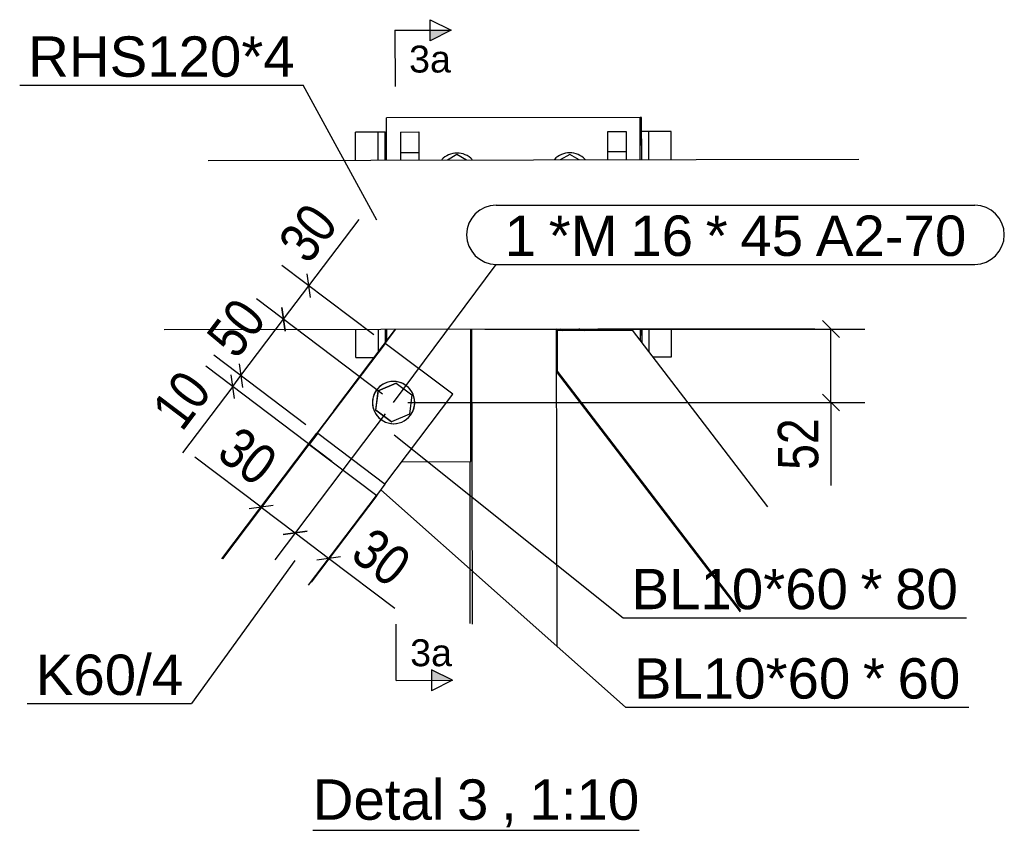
# Model space of a CAD drawing. Header units: millimetres. Extents: x -32861 to 254386, y 0 to 15445.
# Tile 63 of 67: x 219537 to 220235, y 45 to 620. Entities that reach past the tile are written whole.
import ezdxf

# ---------------------------------------------------------------- set-up
doc = ezdxf.new("R2010")
doc.units = ezdxf.units.MM
doc.styles.add('Arial', font='ARIAL.TTF', dxfattribs={"height": 0.2})
doc.styles.add('Arial Narrow', font='ARIALN.TTF', dxfattribs={"height": 0.2})

# ---------------------------------------------------------------- blocks, each defined once
blk = doc.blocks.new('Unknown-28 - 35128')
at = {"color": 5}
blk.add_line((219744.56, 45), (219976.2, 45), dxfattribs=at)
at = {"color": 5, "style": 'Arial'}
for s, height, p in [('Detal', 28.652, (219744.56, 52.5)), ('3', 28.65, (219846.96, 52.5)), ('1:10', 28.652, (219898.33, 52.5)), (',', 28.65, (219878.21, 52.5))]:
    blk.add_text(s, height=height, dxfattribs=at).set_placement(p)
blk = doc.blocks.new('Part-51790 - 35128')
at = {"color": 7}
for p, q in [((219741.36, 318.89), (219747.4, 326.86)), ((219748.16, 326.87), (219742.13, 318.89)), ((219747.4, 326.86), (219748.16, 326.87)), ((219748.16, 326.87), (219796.01, 290.68)), ((219741.36, 318.89), (219742.13, 318.89)), ((219742.13, 318.89), (219789.98, 282.7)), ((219789.98, 282.7), (219796.01, 290.68))]:
    blk.add_line(p, q, dxfattribs=at)
blk = doc.blocks.new('Bolt-51791 - 35128')
at = {"color": 136}
for p, q in [((219790.91, 357.01), (219789.2, 343.26)), ((219789.32, 343.26), (219791.03, 357.01)), ((219803.67, 362.41), (219790.91, 357.01)), ((219790.91, 357.01), (219791.03, 357.01)), ((219791.03, 357.01), (219803.8, 362.41)), ((219803.72, 362.37), (219803.67, 362.41)), ((219803.67, 362.41), (219803.8, 362.41)), ((219803.8, 362.41), (219814.85, 354.05)), ((219814.85, 354.05), (219813.14, 340.3)), ((219800.25, 334.91), (219789.2, 343.26)), ((219789.2, 343.26), (219789.32, 343.26)), ((219800.38, 334.91), (219789.32, 343.26)), ((219813.14, 340.3), (219800.38, 334.91)), ((219800.33, 334.94), (219800.25, 334.91)), ((219800.25, 334.91), (219800.38, 334.91))]:
    blk.add_line(p, q, dxfattribs=at)
for centre, start, end in [((219801.96, 348.66), 322.90568, 142.90568), ((219801.92, 348.66), 292.90626, 112.90626), ((219801.92, 348.66), 112.90626, 292.90626), ((219801.96, 348.66), 142.90568, 322.90568)]:
    blk.add_arc(centre, 15, start, end, dxfattribs=at)
blk = doc.blocks.new('Bolt-35130 - 35128')
at = {"color": 136}
for p, q in [((219846.92, 524.63), (219840.24, 520.76)), ((219853.61, 520.79), (219846.92, 524.63)), ((219926.92, 524.78), (219920.24, 520.91)), ((219933.61, 520.94), (219926.92, 524.78)), ((219920.47, 400.91), (219922.21, 399.91)), ((219933.83, 400.94), (219932.09, 399.93))]:
    blk.add_line(p, q, dxfattribs=at)
for centre, start, end in [((219846.94, 510.78), 43.72779, 136.48591), ((219846.94, 510.78), 43.72779, 136.48591), ((219926.94, 510.92), 43.72779, 136.4859), ((219926.94, 510.92), 43.72779, 136.4859), ((219927.13, 410.92), 228.52861, 229.32854), ((219927.13, 410.92), 228.52861, 229.32854), ((219927.13, 410.92), 310.88517, 316.46971), ((219927.13, 410.92), 310.88517, 316.46971)]:
    blk.add_arc(centre, 15, start, end, dxfattribs=at)
blk = doc.blocks.new('Part-35135 - 35128')
at = {"color": 7}
for p, q in [((219976.87, 551.02), (219796.87, 550.68)), ((219796.92, 520.68), (219796.87, 550.68)), ((219976.92, 521.02), (219976.87, 551.02)), ((219797.16, 392.44), (219797.15, 400.68)), ((219977.16, 392.5), (219977.15, 401.02))]:
    blk.add_line(p, q, dxfattribs=at)
blk = doc.blocks.new('Part-35204 - 35128')
at = {"color": 7}
for p, q in [((219680.05, 237.78), (219741.36, 318.89)), ((219680.68, 237.62), (219742.13, 318.89)), ((219741.36, 318.89), (219742.13, 318.89)), ((219742.13, 318.89), (219789.98, 282.7)), ((219789.98, 282.7), (219743.5, 221.21))]:
    blk.add_line(p, q, dxfattribs=at)
blk = doc.blocks.new('Part-35140 - 35128')
at = {"color": 7}
for p, q in [((219976.99, 521.02), (219976.93, 551.02)), ((219977.23, 392.41), (219977.21, 401.02))]:
    blk.add_line(p, q, dxfattribs=at)
blk = doc.blocks.new('Part-35157 - 35128')
at = {"color": 7}
for p, q in [((219806.89, 540.7), (219819.89, 540.72)), ((219806.89, 540.7), (219806.89, 540.7)), ((219806.89, 540.7), (219806.92, 520.7)), ((219819.89, 540.73), (219819.92, 520.72)), ((219953.89, 540.97), (219966.89, 541)), ((219953.89, 540.97), (219953.89, 540.97)), ((219953.92, 520.97), (219953.89, 540.97)), ((219966.89, 541), (219966.92, 521)), ((219806.91, 526.04), (219819.91, 526.1)), ((219953.91, 526.78), (219966.91, 526.84)), ((219954.15, 399.97), (219954.15, 400.97)), ((219967.15, 400), (219967.15, 401))]:
    blk.add_line(p, q, dxfattribs=at)
blk = doc.blocks.new('Part-35172 - 35128')
at = {"color": 7}
for p, q in [((219977.99, 521.02), (219977.95, 541.02)), ((219978.23, 391.11), (219978.21, 401.02))]:
    blk.add_line(p, q, dxfattribs=at)
blk = doc.blocks.new('Part-35173 - 35128')
at = {"color": 7}
for p, q in [((219982.95, 541.03), (219977.95, 541.02)), ((219977.99, 521.02), (219977.95, 541.02)), ((219982.99, 521.03), (219982.95, 541.03)), ((219978.23, 391.11), (219978.21, 401.02)), ((219983.24, 384.56), (219983.21, 401.03))]:
    blk.add_line(p, q, dxfattribs=at)
blk = doc.blocks.new('Part-35178 - 35128')
at = {"color": 7}
for p, q in [((219998.95, 541.06), (219982.95, 541.03)), ((219982.99, 521.03), (219982.95, 541.03)), ((219998.99, 521.06), (219998.95, 541.06)), ((219983.24, 384.56), (219983.21, 401.03)), ((219999.25, 381.06), (219999.21, 401.06)), ((219985.94, 381.03), (219999.25, 381.06))]:
    blk.add_line(p, q, dxfattribs=at)
blk = doc.blocks.new('Part-35220 - 35128')
at = {"color": 7}
for p, q in [((219917.52, 399.91), (219918.09, 399.91)), ((219918.13, 377.42), (219918.09, 399.91)), ((219918.14, 399.91), (219918.09, 399.91)), ((219918.14, 399.91), (219971.41, 400.01)), ((219918.19, 370.82), (219918.14, 399.91)), ((220067.52, 274.52), (219971.41, 400.01)), ((219917.56, 377.42), (219918.13, 377.42)), ((219918.19, 370.82), (219917.57, 370.82)), ((220048.11, 200.2), (219917.57, 370.63)), ((220048.31, 200.94), (219918.19, 370.82))]:
    blk.add_line(p, q, dxfattribs=at)
blk = doc.blocks.new('Part-35223 - 35128')
at = {"color": 7}
for p, q in [((219857.52, 400.79), (219917.52, 400.91)), ((219857.91, 191.34), (219857.52, 400.79)), ((219917.94, 175.67), (219917.52, 400.91)), ((219856.38, 191.74), (219856.17, 306.72))]:
    blk.add_line(p, q, dxfattribs=at)
blk = doc.blocks.new('Part-35244 - 35128')
at = {"color": 7}
for p, q in [((219795.99, 520.68), (219795.95, 540.68)), ((219795.95, 540.68), (219796.89, 540.68)), ((219796.23, 391.21), (219796.21, 400.68))]:
    blk.add_line(p, q, dxfattribs=at)
blk = doc.blocks.new('Part-35245 - 35128')
at = {"color": 7}
for p, q in [((219795.95, 540.68), (219790.95, 540.67)), ((219790.99, 520.67), (219790.95, 540.67)), ((219795.99, 520.68), (219795.95, 540.68)), ((219791.24, 384.61), (219791.21, 400.67)), ((219796.23, 391.21), (219796.21, 400.68))]:
    blk.add_line(p, q, dxfattribs=at)
blk = doc.blocks.new('Part-35250 - 35128')
at = {"color": 7}
for p, q in [((219790.95, 540.67), (219774.95, 540.64)), ((219774.99, 520.64), (219774.95, 540.64)), ((219790.99, 520.67), (219790.95, 540.67)), ((219775.25, 380.64), (219775.21, 400.64)), ((219791.24, 384.61), (219791.21, 400.67)), ((219775.25, 380.64), (219788.26, 380.66))]:
    blk.add_line(p, q, dxfattribs=at)
blk = doc.blocks.new('Part-35259 - 35128')
at = {"color": 7}
for p, q in [((219977.92, 551.02), (219976.93, 551.02)), ((219977.98, 521.02), (219977.92, 551.02)), ((219977.92, 551.02), (219977.94, 551.02)), ((219977.94, 551.02), (219977.92, 551.02)), ((219978, 521.02), (219977.94, 551.02)), ((219978.22, 391.12), (219978.2, 401.02)), ((219978.24, 391.09), (219978.22, 401.02))]:
    blk.add_line(p, q, dxfattribs=at)
blk = doc.blocks.new('Part-51781 - 35128')
at = {"color": 7}
for p, q in [((219670.42, 520.44), (220131.96, 521.31)), ((219639.08, 400.39), (220100.61, 401.25))]:
    blk.add_line(p, q, dxfattribs=at)
blk = doc.blocks.new('Part-51788 - 35128')
at = {"color": 7}
for p, q in [((219759.65, 342.82), (219803.4, 400.69)), ((219759.77, 342.82), (219803.53, 400.69)), ((219856.87, 306.72), (219856.69, 400.79)), ((219759.77, 342.82), (219759.65, 342.82)), ((219759.65, 342.82), (219759.73, 342.76)), ((219807.76, 306.63), (219856.87, 306.72))]:
    blk.add_line(p, q, dxfattribs=at)
blk = doc.blocks.new('Part-51789 - 35128')
at = {"color": 7}
for p, q in [((219747.71, 326.87), (219795.96, 390.68)), ((219796.08, 390.68), (219747.84, 326.87)), ((219795.96, 390.68), (219796.08, 390.68)), ((219843.94, 354.49), (219796.08, 390.68)), ((219795.81, 290.83), (219843.94, 354.49)), ((219747.84, 326.87), (219747.71, 326.87))]:
    blk.add_line(p, q, dxfattribs=at)
blk = doc.blocks.new('StraightDimension-35269 - 35128')
at = {"color": 174}
for p, q in [((220118.27, 394.79), (220106.27, 406.79)), ((219866.69, 400.79), (220136.27, 400.79)), ((220112.27, 348.66), (220112.27, 400.79)), ((220106.27, 354.66), (220118.27, 342.66)), ((219812.08, 348.66), (220136.27, 348.66)), ((220112.27, 348.66), (220112.27, 289.68)), ((220112.27, 348.66), (220112.27, 289.68))]:
    blk.add_line(p, q, dxfattribs=at)
at = {"color": 30, "style": 'Arial Narrow'}
blk.add_text('52', height=28.633, rotation=90.00021, dxfattribs=at).set_placement((220103.27, 300.93))
blk = doc.blocks.new('StraightDimension-71453 - 35128')
at = {"color": 174}
for p, q in [((219739.74, 332.9), (219674.51, 382.22)), ((219758.08, 306.83), (219668.64, 374.46)), ((219692.49, 376.15), (219694.82, 359.34)), ((219688.95, 351.58), (219686.62, 368.39)), ((219687.78, 359.98), (219693.65, 367.74)), ((219687.78, 359.98), (219652.21, 312.94)), ((219687.78, 359.98), (219652.21, 312.94))]:
    blk.add_line(p, q, dxfattribs=at)
at = {"color": 30, "style": 'Arial Narrow'}
blk.add_text('10', height=28.633, rotation=52.90692, dxfattribs=at).set_placement((219651.82, 327.34))
blk = doc.blocks.new('StraightDimension-71452 - 35128')
at = {"color": 174}
for p, q in [((219794.1, 354.69), (219704.77, 422.24)), ((219725.08, 399.36), (219722.75, 416.17)), ((219693.65, 367.74), (219723.91, 407.76)), ((219739.74, 332.9), (219674.51, 382.22)), ((219692.49, 376.15), (219694.82, 359.34))]:
    blk.add_line(p, q, dxfattribs=at)
at = {"color": 30, "style": 'Arial Narrow'}
blk.add_text('50', height=28.633, rotation=52.90692, dxfattribs=at).set_placement((219690.6, 378.63))
blk = doc.blocks.new('StraightDimension-71424 - 35128')
at = {"color": 174}
for p, q in [((219796.05, 340.68), (219717.64, 236.96)), ((219789.54, 282.7), (219741.38, 219.01)), ((219740.51, 257.27), (219723.7, 254.94)), ((219732.11, 256.1), (219755.86, 238.15)), ((219747.45, 236.98), (219764.26, 239.32)), ((219755.86, 238.15), (219802.9, 202.58)), ((219755.86, 238.15), (219802.9, 202.58))]:
    blk.add_line(p, q, dxfattribs=at)
at = {"color": 30, "style": 'Arial Narrow'}
blk.add_text('30', height=28.633, rotation=322.91244, dxfattribs=at).set_placement((219770.26, 238.54))
blk = doc.blocks.new('StraightDimension-71425 - 35128')
at = {"color": 174}
for p, q in [((219796.05, 340.68), (219717.63, 236.96)), ((219741.68, 318.89), (219693.52, 255.19)), ((219708, 274.33), (219660.95, 309.9)), ((219708, 274.33), (219660.95, 309.9)), ((219716.4, 275.5), (219699.59, 273.16)), ((219708, 274.33), (219732.11, 256.1)), ((219723.7, 254.94), (219740.51, 257.27))]:
    blk.add_line(p, q, dxfattribs=at)
at = {"color": 30, "style": 'Arial Narrow'}
blk.add_text('30', height=28.633, rotation=322.91244, dxfattribs=at).set_placement((219675.35, 310.29))
blk = doc.blocks.new('StraightDimension-71451 - 35128')
at = {"color": 174}
for p, q in [((219741.9, 431.55), (219777.47, 478.59)), ((219741.9, 431.55), (219777.47, 478.59)), ((219787.98, 396.71), (219722.76, 446.03)), ((219743.07, 423.15), (219740.73, 439.96)), ((219723.91, 407.76), (219741.9, 431.55)), ((219794.1, 354.69), (219704.77, 422.24)), ((219722.75, 416.17), (219725.08, 399.36))]:
    blk.add_line(p, q, dxfattribs=at)
at = {"color": 30, "style": 'Arial Narrow'}
blk.add_text('30', height=28.633, rotation=52.90692, dxfattribs=at).set_placement((219741.51, 445.95))
blk = doc.blocks.new('Mark-51807 - 35128')
at = {"color": 136}
for p in [(219536.66, 573.93), (219790.11, 478.17)]:
    blk.add_line(p, (219737.69, 573.93), dxfattribs=at)
at = {"color": 30, "style": 'Arial'}
blk.add_text('RHS120*4', height=28.652, dxfattribs=at).set_placement((219542.66, 579.93))
blk = doc.blocks.new('Mark-51796 - 35128')
at = {"color": 7}
for p, q in [((219874.79, 488.74), (220214.27, 488.74)), ((219801.79, 348.66), (219874.79, 446.74)), ((219874.79, 446.74), (220214.27, 446.74))]:
    blk.add_line(p, q, dxfattribs=at)
for centre, start, end in [((219874.79, 467.74), 90, 270), ((220214.27, 467.74), 270, 90)]:
    blk.add_arc(centre, 21, start, end, dxfattribs=at)
at = {"color": 30, "style": 'Arial'}
for s, height, p in [('*M', 28.652, (219912.04, 452.74)), ('*', 28.65, (220023.44, 452.74)), ('1', 28.65, (219880.79, 452.74)), ('16', 28.652, (219969.94, 452.74)), ('45', 28.652, (220048.01, 452.74)), ('A2-70', 28.652, (220101.51, 452.74))]:
    blk.add_text(s, height=height, dxfattribs=at).set_placement(p)
blk = doc.blocks.new('Mark-35200 - 35128')
at = {"color": 136}
for p in [(219731.78, 236.6), (219542.05, 135.09)]:
    blk.add_line(p, (219658.61, 135.09), dxfattribs=at)
at = {"color": 30, "style": 'Arial'}
blk.add_text('K60/4', height=28.652, dxfattribs=at).set_placement((219548.05, 141.09))
blk = doc.blocks.new('Mark-51809 - 35128')
at = {"color": 136}
for p, q in [((219802.26, 325.72), (219964.74, 195.95)), ((219964.74, 195.95), (220208.33, 195.95))]:
    blk.add_line(p, q, dxfattribs=at)
at = {"color": 30, "style": 'Arial'}
for s, height, p in [('BL10*60', 28.652, (219970.74, 201.95)), ('*', 28.65, (220133.25, 201.95)), ('80', 28.652, (220157.82, 201.95))]:
    blk.add_text(s, height=height, dxfattribs=at).set_placement(p)
blk = doc.blocks.new('Mark-51810 - 35128')
at = {"color": 136}
for p, q in [((219793, 286.69), (219966.44, 132.49)), ((219966.44, 132.49), (220210.03, 132.49))]:
    blk.add_line(p, q, dxfattribs=at)
at = {"color": 30, "style": 'Arial'}
for s, height, p in [('BL10*60', 28.652, (219972.44, 138.49)), ('*', 28.65, (220134.96, 138.49)), ('60', 28.652, (220159.53, 138.49))]:
    blk.add_text(s, height=height, dxfattribs=at).set_placement(p)
blk = doc.blocks.new('SectionMark-35281 - 35128')
for points in [[(219827.89, 605.43), (219827.88, 612.93), (219842.88, 612.96)], [(219828.74, 151.5), (219828.73, 159), (219843.74, 151.52)]]:
    blk.add_hatch(color=5).paths.add_polyline_path(points)
at = {"color": 5}
for p, q in [((219827.89, 605.43), (219827.87, 620.43)), ((219827.87, 620.43), (219842.88, 612.96)), ((219802.88, 612.89), (219842.88, 612.96)), ((219802.88, 612.89), (219802.95, 572.89)), ((219842.88, 612.96), (219827.89, 605.43)), ((219803.74, 151.45), (219803.67, 191.45)), ((219843.74, 151.52), (219828.73, 159)), ((219828.73, 159), (219828.75, 144)), ((219803.74, 151.45), (219843.74, 151.52)), ((219843.74, 151.52), (219828.75, 144))]:
    blk.add_line(p, q, dxfattribs=at)
at = {"color": 5, "style": 'Arial'}
for p in [(219812.94, 582.9), (219813.72, 161.47)]:
    blk.add_text('3a', height=19.102, rotation=0.10886, dxfattribs=at).set_placement(p)

msp = doc.modelspace()

# ---------------------------------------------------------------- block references
for name in ['SectionMark-35281 - 35128', 'Mark-51807 - 35128', 'Part-35135 - 35128', 'Part-35140 - 35128', 'Part-35259 - 35128', 'Part-35250 - 35128', 'Part-35245 - 35128', 'Part-35244 - 35128', 'Part-35157 - 35128', 'Part-35173 - 35128', 'Part-35172 - 35128', 'Part-35178 - 35128', 'Bolt-35130 - 35128', 'Part-51781 - 35128', 'StraightDimension-71451 - 35128', 'Mark-51796 - 35128', 'StraightDimension-71452 - 35128', 'StraightDimension-35269 - 35128', 'Part-51788 - 35128', 'Part-35223 - 35128', 'Part-35220 - 35128', 'Part-51789 - 35128', 'StraightDimension-71453 - 35128', 'Bolt-51791 - 35128', 'StraightDimension-71425 - 35128', 'StraightDimension-71424 - 35128', 'Part-51790 - 35128', 'Mark-51809 - 35128', 'Part-35204 - 35128', 'Mark-51810 - 35128', 'Mark-35200 - 35128', 'Unknown-28 - 35128']:
    msp.add_blockref(name, (0, 0))

doc.saveas('drawing.dxf')
